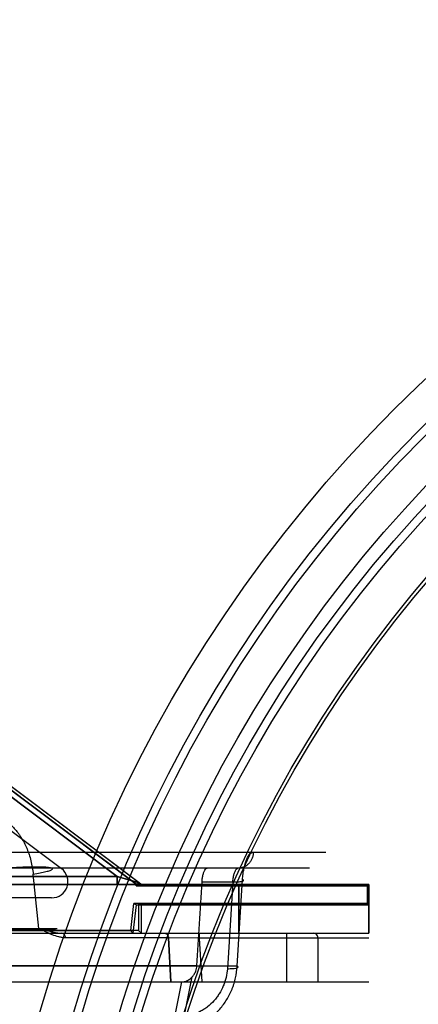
# Model space of a CAD drawing. Header units: millimetres. Extents: x 0 to 297, y 0 to 210.
# Tile 207 of 256: x 56.954 to 57.101, y 159.356 to 159.719. Entities that reach past the tile are written whole.
import ezdxf

# ---------------------------------------------------------------- set-up
doc = ezdxf.new("R2010")
doc.units = ezdxf.units.MM
doc.header["$LTSCALE"] = 16.335
doc.layers.get('0').update_dxf_attribs({"linetype": 'CONTINUOUS'})
for name, color, linetype in [('AXES_REF', 7, 'CONTINUOUS'), ('INTFCLR_1', 7, 'CONTINUOUS'), ('INTFCLR_144815', 7, 'CONTINUOUS'), ('INTFCLR_72935', 7, 'CONTINUOUS')]:
    doc.layers.add(name, color=color, linetype=linetype)

msp = doc.modelspace()

# ---------------------------------------------------------------- linework, layer by layer
at = {"color": 7, "linetype": 'Continuous'}
for centre, radius in [((57.45473, 154.83398), 5.8175), ((57.45473, 154.83398), 5.817), ((57.45473, 154.83398), 5.77975), ((57.45473, 159.21278), 0.513), ((57.45473, 159.21278), 0.501), ((57.45473, 159.21278), 0.4848), ((57.45473, 159.21278), 0.48), ((57.45473, 159.21278), 0.477), ((57.45473, 159.21278), 0.462), ((57.45473, 159.21278), 0.4608)]:
    msp.add_circle(centre, radius, dxfattribs=at)
at = {"color": 9, "linetype": 'Continuous'}
msp.add_circle((57.45473, 159.21278), 0.498, dxfattribs=at)
at = {"color": 7, "linetype": 'Continuous'}
msp.add_arc((57.45473, 154.83398), 5.76, 278.277129, 261.722871, dxfattribs=at)
at = {"layer": 'AXES_REF', "color": 9, "linetype": 'Continuous'}
msp.add_circle((57.45473, 154.83398), 5.30671, dxfattribs=at)
at = {"layer": 'INTFCLR_1', "color": 6, "linetype": 'Continuous'}
for p, q in [((56.88995, 159.48012), (56.99664, 159.4001)), ((56.88275, 159.47052), (56.96899, 159.40584)), ((56.99656, 159.39945), (56.99664, 159.4001)), ((56.99769, 159.39998), (56.99656, 159.39945)), ((56.99656, 159.39945), (57.08204, 159.39945)), ((56.99664, 159.4001), (56.99776, 159.40058)), ((56.99776, 159.40058), (56.99769, 159.39998)), ((56.99956, 159.39998), (57.08256, 159.39998)), ((57.08256, 159.39998), (57.08204, 159.39945)), ((57.08204, 159.39945), (57.08204, 159.393)), ((56.96539, 159.39504), (56.90569, 159.39504)), ((56.99458, 159.38304), (56.99578, 159.393)), ((56.99552, 159.38198), (56.99679, 159.39248)), ((56.99578, 159.393), (56.99679, 159.39248)), ((57.08204, 159.393), (56.99578, 159.393)), ((56.99679, 159.39248), (57.08256, 159.39248)), ((57.08204, 159.393), (57.08256, 159.39248)), ((56.86763, 159.38198), (57.08256, 159.38198)), ((56.90848, 159.38304), (56.99458, 159.38304)), ((56.99552, 159.38198), (56.99458, 159.38304))]:
    msp.add_line(p, q, dxfattribs=at)
at = {"layer": 'INTFCLR_1', "color": 9, "linetype": 'Continuous'}
for p, q in [((56.99776, 159.40058), (56.89043, 159.48108)), ((56.89478, 159.47406), (56.98956, 159.40298)), ((56.90719, 159.40298), (56.98956, 159.40298)), ((56.98956, 159.40298), (56.98956, 159.39998)), ((56.98956, 159.40298), (56.99776, 159.40058)), ((56.99956, 159.39998), (56.86653, 159.39998)), ((57.03456, 159.38198), (57.03456, 159.39998)), ((57.08256, 159.39998), (57.08256, 159.38198))]:
    msp.add_line(p, q, dxfattribs=at)
at = {"layer": 'INTFCLR_1', "color": 6, "linetype": 'Continuous'}
msp.add_arc((56.96539, 159.40104), 0.006, 270, 53.1301, dxfattribs=at)
at = {"layer": 'INTFCLR_1', "color": 9, "linetype": 'Continuous'}
msp.add_arc((56.99956, 159.40298), 0.003, 233.1301, 270, dxfattribs=at)
at = {"layer": 'INTFCLR_144815', "color": 9, "linetype": 'Continuous'}
for p, q in [((56.75554, 159.41193), (57.06666, 159.41193)), ((57.06066, 159.40598), (56.71951, 159.40598)), ((56.96059, 159.38368), (56.95859, 159.40375)), ((57.02095, 159.40092), (57.0323, 159.40092)), ((57.0323, 159.40092), (57.03031, 159.36888)), ((57.03391, 159.36977), (57.03592, 159.4018)), ((56.96737, 159.3836), (56.91985, 159.38368)), ((56.91985, 159.38368), (56.96686, 159.38359)), ((56.85119, 159.38198), (57.08076, 159.38198)), ((57.00855, 159.38027), (56.97053, 159.38027)), ((57.01993, 159.38018), (57.00855, 159.38027)), ((57.01993, 159.38198), (57.01993, 159.38018)), ((57.01993, 159.38018), (57.02083, 159.36398)), ((57.08256, 159.38018), (57.01993, 159.38018)), ((57.05221, 159.38198), (57.05221, 159.36398)), ((57.06379, 159.38018), (57.06379, 159.36398)), ((57.01908, 159.36993), (56.87448, 159.36993)), ((57.03391, 159.36977), (56.88492, 159.36977)), ((57.01435, 159.35116), (57.01729, 159.36582)), ((56.04283, 159.36398), (57.01365, 159.36398)), ((57.01334, 159.36398), (57.01075, 159.35104))]:
    msp.add_line(p, q, dxfattribs=at)
at = {"layer": 'INTFCLR_144815', "color": 6, "linetype": 'Continuous'}
for p, q in [((57.00945, 159.36398), (57.00855, 159.38027)), ((57.00855, 159.38027), (57.00945, 159.36398)), ((57.01365, 159.36398), (57.08256, 159.36398))]:
    msp.add_line(p, q, dxfattribs=at)
msp.add_ellipse((56.55212, 159.52238), major_axis=(0.17732, 3.20135), ratio=0.148162, start_param=-1.610227, end_param=-1.600538, dxfattribs=at)
at = {"layer": 'INTFCLR_144815', "color": 9, "linetype": 'Continuous'}
for points, knots in [([(56.9392, 159.42649), (56.93975, 159.42649), (56.94086, 159.42643), (56.94251, 159.42616), (56.94414, 159.42571), (56.94546, 159.42518), (56.9465, 159.42467), (56.94754, 159.42408), (56.94881, 159.42323), (56.95026, 159.42204), (56.95163, 159.42067), (56.9527, 159.41938), (56.95352, 159.41825), (56.95432, 159.41704), (56.95524, 159.41541), (56.95605, 159.41369), (56.95663, 159.41223), (56.95717, 159.4107), (56.95775, 159.40872), (56.95827, 159.40627), (56.9585, 159.4046), (56.95859, 159.40375)], [0, 0, 0, 0, 0.051, 0.101816, 0.153061, 0.205371, 0.232154, 0.259433, 0.314855, 0.371823, 0.430967, 0.493006, 0.525368, 0.558409, 0.626146, 0.696541, 0.73295, 0.770111, 0.845229, 0.921696, 1, 1, 1, 1]), ([(57.03992, 159.41193), (57.03991, 159.41156), (57.03984, 159.41081), (57.03953, 159.40971), (57.039, 159.40864), (57.03827, 159.40769), (57.03736, 159.40692), (57.03604, 159.4062), (57.03493, 159.40598), (57.03422, 159.40598)], [0, 0, 0, 0, 0.119737, 0.246119, 0.37679, 0.508935, 0.639678, 0.766482, 1, 1, 1, 1]), ([(57.03592, 159.4018), (57.03597, 159.40249), (57.03609, 159.40383), (57.03639, 159.40575), (57.0368, 159.40748), (57.03731, 159.409), (57.03804, 159.41062), (57.03906, 159.41193), (57.03992, 159.41193)], [0, 0, 0, 0, 0.182534, 0.354306, 0.513048, 0.65319, 0.773078, 1, 1, 1, 1]), ([(56.95859, 159.40375), (56.95944, 159.4039), (56.96102, 159.4042), (56.96287, 159.4046), (56.96409, 159.40493), (56.96478, 159.40514), (56.96529, 159.40535), (56.96562, 159.40551), (56.9658, 159.40576), (56.96556, 159.40598), (56.96518, 159.40608), (56.96455, 159.4062), (56.96369, 159.40629), (56.96204, 159.40638), (56.95941, 159.40641), (56.95561, 159.40635), (56.95106, 159.40618), (56.94594, 159.40592), (56.9385, 159.40546), (56.92913, 159.40476), (56.92162, 159.40409), (56.91796, 159.40375)], [0, 0, 0, 0, 0.047168, 0.086468, 0.102398, 0.115451, 0.125364, 0.131966, 0.13563, 0.139392, 0.146485, 0.157721, 0.173377, 0.193452, 0.246516, 0.315814, 0.398775, 0.492329, 0.59289, 0.801095, 1, 1, 1, 1]), ([(57.0323, 159.40092), (57.03233, 159.40126), (57.03241, 159.40208), (57.03262, 159.4033), (57.033, 159.40455), (57.03341, 159.4055), (57.03398, 159.40598), (57.03422, 159.40598)], [0, 0, 0, 0, 0.183624, 0.438473, 0.656496, 0.871738, 1, 1, 1, 1]), ([(57.0323, 159.40092), (57.03263, 159.40091), (57.03327, 159.40092), (57.03418, 159.40096), (57.03505, 159.40102), (57.03567, 159.40117), (57.03622, 159.40126), (57.03627, 159.40168), (57.03604, 159.40175), (57.03592, 159.4018)], [0, 0, 0, 0, 0.217148, 0.423315, 0.604173, 0.774902, 0.871786, 0.918434, 1, 1, 1, 1]), ([(56.97053, 159.38027), (56.97012, 159.38027), (56.9693, 159.38034), (56.96764, 159.38067), (56.96557, 159.38139), (56.96306, 159.38243), (56.96147, 159.38337), (56.96059, 159.38368)], [0, 0, 0, 0, 0.114981, 0.232799, 0.47844, 0.735283, 1, 1, 1, 1]), ([(56.97053, 159.38027), (56.97052, 159.38049), (56.97041, 159.38103), (56.96989, 159.38176), (56.96926, 159.38198), (56.96897, 159.38198)], [0, 0, 0, 0, 0.257779, 0.65227, 1, 1, 1, 1]), ([(57.00684, 159.38198), (57.00727, 159.38198), (57.00816, 159.3816), (57.00852, 159.38071), (57.00855, 159.38027)], [0, 0, 0, 0, 0.490619, 1, 1, 1, 1]), ([(57.06379, 159.38018), (57.06379, 159.38046), (57.06366, 159.38102), (57.06307, 159.38176), (57.06241, 159.38198), (57.06206, 159.38198)], [0, 0, 0, 0, 0.305633, 0.607393, 1, 1, 1, 1]), ([(57.01296, 159.34614), (57.01365, 159.34622), (57.01502, 159.34646), (57.01771, 159.34718), (57.01997, 159.34815), (57.0218, 159.3492), (57.023, 159.34995), (57.02501, 159.35142), (57.02709, 159.35341), (57.0289, 159.35565), (57.03052, 159.35804), (57.03166, 159.36031), (57.03244, 159.36235), (57.0329, 159.36372), (57.03354, 159.36617), (57.03384, 159.36833), (57.03391, 159.36977)], [0, 0, 0, 0, 0.060969, 0.121873, 0.243913, 0.274919, 0.306131, 0.368317, 0.493199, 0.556651, 0.619807, 0.746395, 0.778408, 0.810257, 0.873549, 1, 1, 1, 1]), ([(57.03031, 159.36888), (57.03066, 159.36888), (57.03133, 159.36889), (57.03237, 159.36892), (57.03328, 159.36906), (57.03398, 159.3691), (57.03439, 159.36956), (57.03404, 159.36971), (57.03391, 159.36977)], [0, 0, 0, 0, 0.23293, 0.440006, 0.68572, 0.838307, 0.902805, 1, 1, 1, 1]), ([(57.03031, 159.36888), (57.03024, 159.3678), (57.03, 159.36618), (57.02941, 159.36408), (57.02865, 159.36203), (57.02764, 159.36009), (57.0264, 159.35829), (57.02503, 159.35661), (57.02345, 159.35512), (57.0217, 159.35387), (57.01988, 159.35278), (57.01793, 159.35195), (57.0159, 159.3514), (57.01486, 159.35122), (57.01434, 159.35116)], [0, 0, 0, 0, 0.126036, 0.189218, 0.253015, 0.379655, 0.442894, 0.506456, 0.63159, 0.693892, 0.756186, 0.878295, 0.939149, 1, 1, 1, 1])]:
    msp.add_open_spline(points, degree=3, knots=knots, dxfattribs=at)
at = {"layer": 'INTFCLR_144815', "color": 6, "linetype": 'Continuous'}
for points, knots in [([(57.02095, 159.40092), (57.02098, 159.40141), (57.02108, 159.40234), (57.02134, 159.40367), (57.02174, 159.4049), (57.02234, 159.40598), (57.02289, 159.40598)], [0, 0, 0, 0, 0.263603, 0.503222, 0.705171, 1, 1, 1, 1]), ([(56.96059, 159.38368), (56.96139, 159.38339), (56.96299, 159.38314), (56.9652, 159.38254), (56.96689, 159.38219), (56.96812, 159.38201), (56.96869, 159.38198), (56.96897, 159.38198)], [0, 0, 0, 0, 0.298207, 0.565656, 0.800009, 0.904173, 1, 1, 1, 1]), ([(57.01729, 159.36582), (57.01755, 159.3661), (57.01807, 159.36675), (57.01878, 159.36811), (57.01904, 159.36924), (57.01908, 159.36993)], [0, 0, 0, 0, 0.254574, 0.545392, 1, 1, 1, 1]), ([(57.01365, 159.36398), (57.01405, 159.36398), (57.01497, 159.36418), (57.01621, 159.36484), (57.01697, 159.36549), (57.01729, 159.36582)], [0, 0, 0, 0, 0.281816, 0.670474, 1, 1, 1, 1])]:
    msp.add_open_spline(points, degree=3, knots=knots, dxfattribs=at)
at = {"layer": 'INTFCLR_72935', "color": 6, "linetype": 'Continuous'}
for p, q in [((56.99753, 159.39945), (56.88888, 159.48093)), ((56.99753, 159.39945), (56.99859, 159.39998)), ((57.08204, 159.39945), (56.99753, 159.39945)), ((56.99779, 159.40058), (56.99859, 159.39998)), ((57.08256, 159.39998), (56.99959, 159.39998)), ((57.08204, 159.39945), (57.08256, 159.39998)), ((57.08204, 159.393), (57.08204, 159.39945)), ((56.99753, 159.393), (56.99753, 159.38304)), ((56.99859, 159.39248), (56.99753, 159.393)), ((56.99753, 159.393), (57.08204, 159.393)), ((56.99859, 159.38198), (56.99859, 159.39248)), ((56.99859, 159.39248), (57.08256, 159.39248)), ((57.08256, 159.39248), (57.08204, 159.393)), ((56.86763, 159.38198), (57.08256, 159.38198)), ((56.99753, 159.38304), (56.90437, 159.38304)), ((56.99753, 159.38304), (56.99859, 159.38198))]:
    msp.add_line(p, q, dxfattribs=at)
at = {"layer": 'INTFCLR_72935', "color": 9, "linetype": 'Continuous'}
for p, q in [((56.89043, 159.48109), (56.99779, 159.40058)), ((56.98959, 159.40298), (56.89478, 159.47408)), ((56.98959, 159.40298), (56.90719, 159.40298)), ((56.98959, 159.39998), (56.98959, 159.40298)), ((56.99779, 159.40058), (56.98959, 159.40298)), ((56.86653, 159.39998), (56.99959, 159.39998)), ((57.03456, 159.39998), (57.03456, 159.38198)), ((57.08256, 159.38198), (57.08256, 159.39998))]:
    msp.add_line(p, q, dxfattribs=at)

doc.saveas('drawing.dxf')
